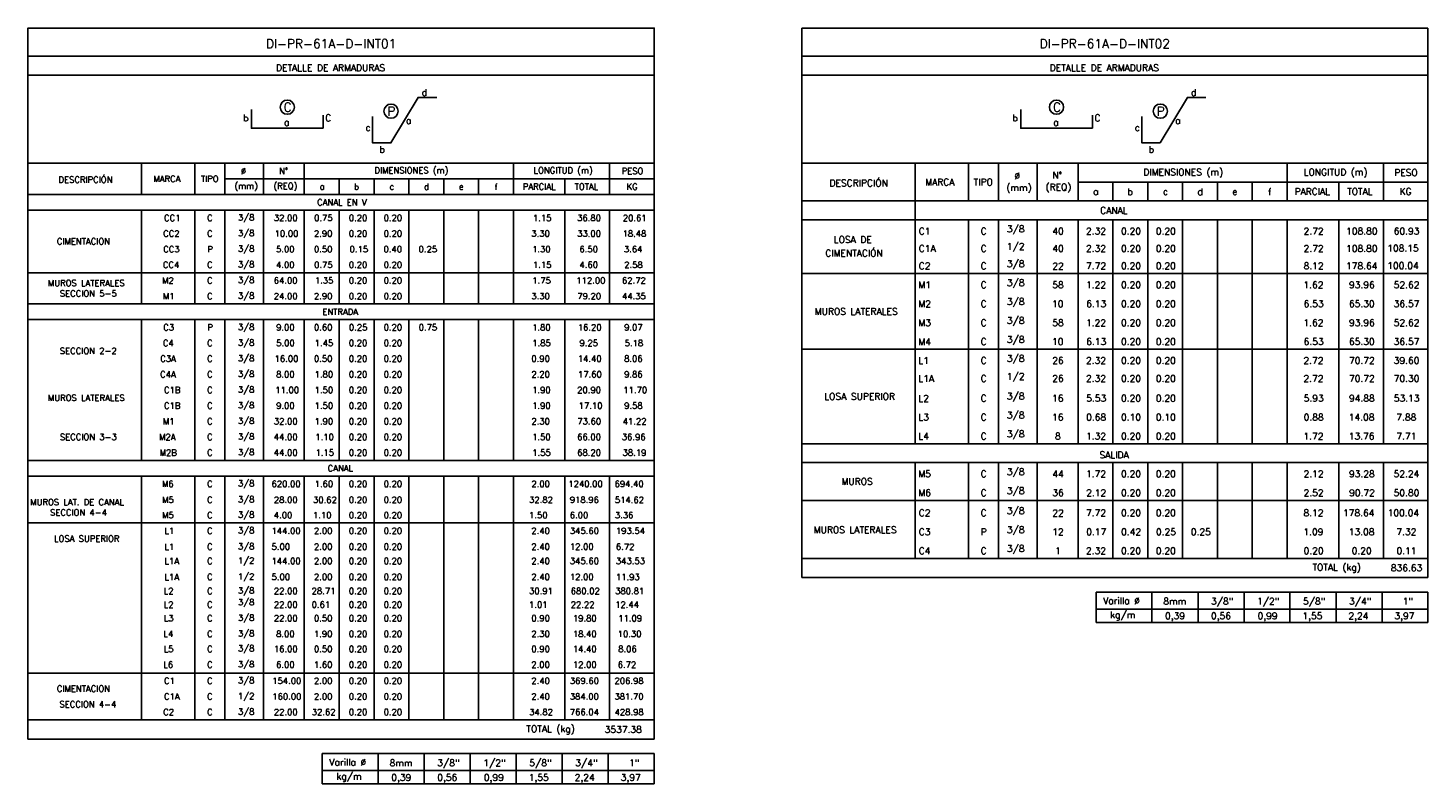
# Model space of a CAD drawing. Header units: metres. Extents: x -260 to 410, y 23 to 160.
# Tile 1 of 15: x -260 to -203, y 48 to 78. Entities that reach past the tile are written whole.
import ezdxf
from ezdxf.enums import TextEntityAlignment as Align

# ---------------------------------------------------------------- set-up
doc = ezdxf.new("R2010")
doc.units = ezdxf.units.M
for name, color, linetype in [('XREF-SE-CUADROS DE DESPIECE - HUAURA_PQT4$0$21', 3, 'Continuous'), ('XREF-SE-CUADROS DE DESPIECE - HUAURA_PQT4$0$21C', 3, 'Continuous'), ('XREF-SE-CUADROS DE DESPIECE - HUAURA_PQT4$0$23', 2, 'Continuous'), ('XREF-SE-CUADROS DE DESPIECE - HUAURA_PQT4$0$S-ANNO-TEXT', 7, 'Continuous'), ('XREF-SE-CUADROS DE DESPIECE - HUAURA_PQT4$0$S-LNWK-0006', 1, 'Continuous')]:
    doc.layers.add(name, color=color, linetype=linetype)
doc.styles.add('XREF-SE-CUADROS DE DESPIECE - HUAURA_PQT4$0$TEGEPSA 100', font='romans.shx')

# ---------------------------------------------------------------- blocks, each defined once
blk = doc.blocks.new('XREF-SE-CUADROS DE DESPIECE - HUAURA_PQT4')
at = {"color": 3}
for p, q in [((-223.826, 72.91), (-223.826, 71.379)), ((-221.66, 72.91), (-221.66, 71.379)), ((-220.447, 72.91), (-220.447, 71.379)), ((-218.877, 72.91), (-218.877, 71.379)), ((-217.227, 72.91), (-217.227, 71.379)), ((-208.761, 72.91), (-208.761, 71.379)), ((-204.865, 72.91), (-204.865, 71.379)), ((-217.227, 72.14), (-203.057, 72.14)), ((-215.816, 72.14), (-215.816, 71.379)), ((-214.405, 72.14), (-214.405, 71.379)), ((-212.994, 72.14), (-212.994, 71.379)), ((-211.583, 72.14), (-211.583, 71.379)), ((-210.172, 72.14), (-210.172, 71.379)), ((-206.674, 72.14), (-206.674, 71.379)), ((-228.416, 71.379), (-203.057, 71.379)), ((-223.826, 71.379), (-223.826, 61.551)), ((-228.416, 70.617), (-203.057, 70.617)), ((-221.66, 70.617), (-221.66, 61.551)), ((-220.447, 70.617), (-220.447, 61.551)), ((-218.877, 70.617), (-218.877, 61.551)), ((-217.227, 70.617), (-217.227, 61.551)), ((-215.816, 70.617), (-215.816, 61.551)), ((-214.405, 70.617), (-214.405, 61.551)), ((-212.994, 70.617), (-212.994, 61.551)), ((-211.583, 70.617), (-211.583, 61.551)), ((-210.172, 70.617), (-210.172, 61.551)), ((-208.761, 70.617), (-208.761, 61.551)), ((-206.674, 70.617), (-206.674, 64.61)), ((-204.865, 70.617), (-204.865, 61.551)), ((-228.416, 68.441), (-203.057, 68.441)), ((-228.416, 65.377), (-203.057, 65.377)), ((-206.674, 64.61), (-206.674, 61.551)), ((-228.416, 61.551), (-223.826, 61.551)), ((-223.826, 61.551), (-203.057, 61.551)), ((-228.416, 60.789), (-203.057, 60.789)), ((-223.826, 60.789), (-223.826, 56.911)), ((-221.66, 60.789), (-221.66, 56.911)), ((-220.447, 60.789), (-220.447, 56.911)), ((-218.877, 60.789), (-218.877, 56.911)), ((-217.227, 60.789), (-217.227, 56.911)), ((-215.816, 60.789), (-215.816, 56.911)), ((-214.405, 60.789), (-214.405, 56.911)), ((-212.994, 60.789), (-212.994, 56.911)), ((-211.583, 60.789), (-211.583, 56.911)), ((-210.172, 60.789), (-210.172, 56.911)), ((-208.761, 60.789), (-208.761, 56.911)), ((-206.674, 60.789), (-206.674, 56.911)), ((-204.865, 60.789), (-204.865, 56.911)), ((-228.416, 59.257), (-203.057, 59.257)), ((-228.416, 56.911), (-203.057, 56.911))]:
    blk.add_line(p, q, dxfattribs=at)
at = {"layer": 'XREF-SE-CUADROS DE DESPIECE - HUAURA_PQT4$0$21'}
for p, q in [((-255.157, 72.91), (-255.157, 71.643)), ((-252.99, 72.91), (-252.99, 71.643)), ((-251.778, 72.91), (-251.778, 71.643)), ((-250.208, 72.91), (-250.208, 71.643)), ((-248.558, 72.91), (-248.558, 71.643)), ((-240.091, 72.91), (-240.091, 71.643)), ((-236.196, 72.91), (-236.196, 71.643)), ((-251.778, 72.276), (-234.387, 72.276)), ((-247.147, 72.276), (-247.147, 71.643)), ((-245.736, 72.276), (-245.736, 71.643)), ((-244.325, 72.276), (-244.325, 71.643)), ((-242.914, 72.276), (-242.914, 71.643)), ((-241.502, 72.276), (-241.502, 71.643)), ((-238.005, 72.276), (-238.005, 71.643)), ((-259.747, 71.643), (-234.387, 71.643)), ((-259.747, 71.01), (-234.387, 71.01)), ((-255.157, 71.01), (-255.157, 67.21)), ((-252.99, 71.01), (-252.99, 67.21)), ((-251.778, 71.01), (-251.778, 67.21)), ((-250.208, 71.01), (-250.208, 67.21)), ((-248.558, 71.01), (-248.558, 67.21)), ((-247.147, 71.01), (-247.147, 67.21)), ((-245.736, 71.01), (-245.736, 67.21)), ((-244.325, 71.01), (-244.325, 67.21)), ((-242.914, 71.01), (-242.914, 67.21)), ((-241.502, 71.01), (-241.502, 67.21)), ((-240.091, 71.01), (-240.091, 67.21)), ((-238.005, 71.01), (-238.005, 67.21)), ((-236.196, 71.01), (-236.196, 67.21)), ((-259.747, 68.476), (-234.387, 68.476)), ((-259.747, 67.21), (-234.387, 67.21)), ((-259.747, 66.576), (-234.387, 66.576)), ((-255.157, 66.576), (-255.157, 60.876)), ((-252.99, 66.576), (-252.99, 60.876)), ((-251.778, 66.576), (-251.778, 60.876)), ((-250.208, 66.576), (-250.208, 60.876)), ((-248.558, 66.576), (-248.558, 60.876)), ((-247.147, 66.576), (-247.147, 60.876)), ((-245.736, 66.576), (-245.736, 60.876)), ((-244.325, 66.576), (-244.325, 60.876)), ((-242.914, 66.576), (-242.914, 60.876)), ((-241.502, 66.576), (-241.502, 60.876)), ((-240.091, 66.576), (-240.091, 60.876)), ((-238.005, 66.576), (-238.005, 60.876)), ((-236.196, 66.576), (-236.196, 60.876)), ((-259.747, 60.876), (-234.387, 60.876)), ((-259.747, 60.243), (-234.387, 60.243)), ((-255.157, 60.243), (-255.157, 50.37)), ((-252.99, 60.243), (-252.99, 50.37)), ((-251.778, 60.243), (-251.778, 50.37)), ((-250.208, 60.243), (-250.208, 50.37)), ((-248.558, 60.243), (-248.558, 50.37)), ((-247.147, 60.243), (-247.147, 50.37)), ((-245.736, 60.243), (-245.736, 50.37)), ((-244.325, 60.243), (-244.325, 50.37)), ((-242.914, 60.243), (-242.914, 50.37)), ((-241.502, 60.243), (-241.502, 50.37)), ((-240.091, 60.243), (-240.091, 50.37)), ((-238.005, 60.243), (-238.005, 50.37)), ((-236.196, 60.243), (-236.196, 50.37)), ((-259.747, 58.343), (-234.387, 58.343)), ((-214.233, 55.546), (-214.233, 54.318)), ((-212.37, 55.546), (-212.37, 54.318)), ((-210.507, 55.546), (-210.507, 54.318)), ((-208.645, 55.546), (-208.645, 54.318)), ((-206.782, 55.546), (-206.782, 54.318)), ((-204.919, 55.546), (-204.919, 54.318)), ((-216.498, 54.858), (-203.057, 54.858)), ((-259.747, 52.27), (-234.387, 52.27)), ((-259.747, 50.37), (-234.387, 50.37)), ((-245.563, 49.005), (-245.563, 47.777)), ((-243.701, 49.005), (-243.701, 47.777)), ((-241.838, 49.005), (-241.838, 47.777)), ((-239.975, 49.005), (-239.975, 47.777)), ((-238.113, 49.005), (-238.113, 47.777)), ((-236.25, 49.005), (-236.25, 47.777)), ((-247.829, 48.317), (-234.387, 48.317))]:
    blk.add_line(p, q, dxfattribs=at)
at = {"layer": 'XREF-SE-CUADROS DE DESPIECE - HUAURA_PQT4$0$21C'}
for centre in [(-249.247, 75.177), (-218.098, 75.177), (-245.044, 75.012), (-213.895, 75.012)]:
    blk.add_circle(centre, 0.288, dxfattribs=at)
at = {"layer": 'XREF-SE-CUADROS DE DESPIECE - HUAURA_PQT4$0$23'}
for p, q in [((-228.416, 78.38), (-228.416, 56.137)), ((-203.057, 78.38), (-203.057, 56.137)), ((-259.747, 72.91), (-234.387, 72.91)), ((-228.416, 72.91), (-203.057, 72.91)), ((-228.416, 56.137), (-203.057, 56.137)), ((-216.498, 55.546), (-216.498, 54.318)), ((-216.498, 55.546), (-203.057, 55.546)), ((-216.498, 55.546), (-216.498, 54.318)), ((-203.057, 55.546), (-203.057, 54.318)), ((-216.498, 54.318), (-203.057, 54.318)), ((-259.747, 49.596), (-234.387, 49.596)), ((-247.829, 49.005), (-247.829, 47.777)), ((-247.829, 49.005), (-234.387, 49.005)), ((-247.829, 49.005), (-247.829, 47.777)), ((-234.387, 49.005), (-234.387, 47.777)), ((-247.829, 47.777), (-234.387, 47.777))]:
    blk.add_line(p, q, dxfattribs=at)
for points in [[(-234.387, 49.596), (-234.387, 78.38), (-259.747, 78.38), (-259.747, 49.596)], [(-203.057, 78.38), (-228.416, 78.38)], [(-234.387, 77.244), (-259.747, 77.244)], [(-203.057, 77.244), (-228.416, 77.244)], [(-234.387, 76.474), (-259.747, 76.474)], [(-203.057, 76.474), (-228.416, 76.474)]]:
    blk.add_lwpolyline(points, dxfattribs=at)
at = {"layer": 'XREF-SE-CUADROS DE DESPIECE - HUAURA_PQT4$0$S-LNWK-0006', "flags": 128}
for points in [[(-243.196, 75.568), (-243.949, 75.568), (-245.054, 73.731), (-245.791, 73.731), (-245.791, 74.798)], [(-212.047, 75.568), (-212.8, 75.568), (-213.905, 73.731), (-214.642, 73.731), (-214.642, 74.798)]]:
    blk.add_lwpolyline(points, dxfattribs=at)
at = {"layer": 'XREF-SE-CUADROS DE DESPIECE - HUAURA_PQT4$0$S-LNWK-0006'}
for points in [[(-247.789, 74.848), (-247.789, 74.338, -0.414214), (-247.803, 74.325), (-250.699, 74.325), (-250.699, 75.076)], [(-216.64, 74.848), (-216.64, 74.338, -0.414214), (-216.654, 74.325), (-219.549, 74.325), (-219.549, 75.076)]]:
    blk.add_lwpolyline(points, format="xyb", dxfattribs=at)
at = {"style": 'XREF-SE-CUADROS DE DESPIECE - HUAURA_PQT4$0$TEGEPSA 100'}
for s, height, p in [('Ø', 0.25, (-251.127, 72.468)), ('N°', 0.25, (-249.582, 72.468)), ('DIMENSIONES (m)', 0.25, (-245.72, 72.494)), ('LONGITUD (m)', 0.25, (-239.274, 72.494)), ('PESO', 0.25, (-235.709, 72.468)), ('N°', 0.27, (-218.269, 72.282)), ('DIMENSIONES (m)', 0.27, (-214.583, 72.413)), ('LONGITUD (m)', 0.27, (-208.09, 72.413)), ('PESO', 0.27, (-204.421, 72.391)), ('DESCRIPCIÓN', 0.25, (-258.512, 72.116)), ('MARCA', 0.25, (-254.668, 72.151)), ('TIPO', 0.25, (-252.745, 72.151)), ('(mm)', 0.25, (-251.387, 71.863)), ('(REQ)', 0.25, (-249.807, 71.861)), ('a', 0.25, (-247.938, 71.837)), ('b', 0.25, (-246.548, 71.83)), ('c', 0.25, (-245.111, 71.837)), ('d', 0.25, (-243.713, 71.83)), ('e', 0.25, (-242.298, 71.837)), ('f', 0.25, (-240.853, 71.826)), ('PARCIAL', 0.25, (-239.711, 71.835)), ('TOTAL', 0.25, (-237.611, 71.835)), ('KG', 0.25, (-235.508, 71.835)), ('DESCRIPCIÓN', 0.27, (-227.291, 71.971)), ('MARCA', 0.27, (-223.414, 72.01)), ('TIPO', 0.27, (-221.453, 72.01)), ('(mm)', 0.27, (-220.131, 71.785)), ('Ø', 0.27, (-219.803, 72.259)), ('(REQ)', 0.27, (-218.544, 71.808)), ('a', 0.27, (-216.618, 71.626)), ('b', 0.27, (-215.229, 71.617)), ('c', 0.27, (-213.792, 71.626)), ('d', 0.27, (-212.394, 71.617)), ('e', 0.27, (-210.983, 71.626)), ('f', 0.27, (-209.537, 71.615)), ('PARCIAL', 0.27, (-208.461, 71.625)), ('TOTAL', 0.27, (-206.33, 71.625)), ('KG', 0.27, (-204.208, 71.625)), ('CC1', 0.25, (-254.24, 70.567)), ('C', 0.25, (-252.493, 70.568)), ('3/8', 0.25, (-251.243, 70.587)), ('32.00', 0.25, (-249.792, 70.568)), ('0.75', 0.25, (-248.16, 70.568)), ('0.20', 0.25, (-246.757, 70.568)), ('0.20', 0.25, (-245.346, 70.568)), ('1.15', 0.25, (-239.301, 70.567)), ('36.80', 0.25, (-237.51, 70.568)), ('20.61', 0.25, (-235.661, 70.567)), ('C1', 0.27, (-223.677, 70.023)), ('C', 0.27, (-221.171, 70.023)), (' 3/8', 0.27, (-220.297, 70.11)), ('40', 0.27, (-218.27, 70.023)), ('2.32', 0.27, (-216.905, 70.023)), ('0.20', 0.27, (-215.488, 70.023)), ('0.20', 0.27, (-214.077, 70.023)), ('2.72', 0.27, (-208.094, 70.023)), ('108.80', 0.27, (-206.372, 70.023)), ('60.93', 0.27, (-204.444, 70.023)), ('CIMENTACION', 0.25, (-258.579, 69.618)), ('CC2', 0.25, (-254.273, 69.935)), ('C', 0.25, (-252.493, 69.935)), ('3/8', 0.25, (-251.243, 69.953)), ('10.00', 0.25, (-249.761, 69.934)), ('2.90', 0.25, (-248.168, 69.935)), ('0.20', 0.25, (-246.757, 69.935)), ('0.20', 0.25, (-245.346, 69.935)), ('3.30', 0.25, (-239.365, 69.935)), ('33.00', 0.25, (-237.51, 69.935)), ('18.48', 0.25, (-235.672, 69.934)), ('LOSA DE', 0.27, (-227.12, 69.678)), ('CC3', 0.25, (-254.271, 69.301)), ('P', 0.25, (-252.486, 69.301)), ('3/8', 0.25, (-251.243, 69.32)), ('5.00', 0.25, (-249.704, 69.301)), ('0.50', 0.25, (-248.168, 69.301)), ('0.15', 0.25, (-246.724, 69.301)), ('0.40', 0.25, (-245.349, 69.301)), ('0.25', 0.25, (-243.93, 69.301)), ('1.30', 0.25, (-239.334, 69.301)), ('6.50', 0.25, (-237.418, 69.301)), ('3.64', 0.25, (-235.617, 69.301)), ('CIMENTACIÓN', 0.27, (-227.462, 69.133)), ('C1A', 0.27, (-223.677, 69.319)), ('C', 0.27, (-221.171, 69.319)), (' 1/2', 0.27, (-220.297, 69.406)), ('40', 0.27, (-218.27, 69.32)), ('2.32', 0.27, (-216.905, 69.32)), ('0.20', 0.27, (-215.488, 69.32)), ('0.20', 0.27, (-214.077, 69.32)), ('2.72', 0.27, (-208.094, 69.32)), ('108.80', 0.27, (-206.372, 69.32)), ('108.15', 0.27, (-204.706, 69.33)), ('CC4', 0.25, (-254.285, 68.668)), ('C', 0.25, (-252.493, 68.668)), ('3/8', 0.25, (-251.243, 68.687)), ('4.00', 0.25, (-249.704, 68.668)), ('0.75', 0.25, (-248.16, 68.668)), ('0.20', 0.25, (-246.757, 68.668)), ('0.20', 0.25, (-245.346, 68.668)), ('1.15', 0.25, (-239.301, 68.667)), ('4.60', 0.25, (-237.414, 68.67)), ('2.58', 0.25, (-235.604, 68.668)), ('C2', 0.27, (-223.677, 68.613)), ('C', 0.27, (-221.171, 68.613)), (' 3/8', 0.27, (-220.297, 68.701)), ('22', 0.27, (-218.268, 68.61)), ('7.72', 0.27, (-216.9, 68.614)), ('0.20', 0.27, (-215.488, 68.614)), ('0.20', 0.27, (-214.077, 68.614)), ('8.12', 0.27, (-208.095, 68.614)), ('178.64', 0.27, (-206.374, 68.614)), ('100.04', 0.27, (-204.706, 68.625)), ('MUROS LATERALES', 0.25, (-258.94, 67.929)), ('M2', 0.25, (-254.317, 68.033)), ('C', 0.25, (-252.493, 68.035)), ('3/8', 0.25, (-251.243, 68.053)), ('64.00', 0.25, (-249.796, 68.035)), ('1.35', 0.25, (-248.134, 68.034)), ('0.20', 0.25, (-246.757, 68.035)), ('0.20', 0.25, (-245.346, 68.035)), ('1.75', 0.25, (-239.326, 68.034)), ('112.00', 0.25, (-237.542, 68.034)), ('62.72', 0.25, (-235.694, 68.035)), ('M1', 0.27, (-223.693, 67.845)), ('C', 0.27, (-221.171, 67.847)), (' 3/8', 0.27, (-220.297, 67.935)), ('58', 0.27, (-218.27, 67.848)), ('1.22', 0.27, (-216.905, 67.846)), ('0.20', 0.27, (-215.488, 67.848)), ('0.20', 0.27, (-214.077, 67.848)), ('1.62', 0.27, (-208.1, 67.848)), ('93.96', 0.27, (-206.255, 67.848)), ('52.62', 0.27, (-204.445, 67.848)), ('SECCION 5-5', 0.25, (-258.457, 67.508)), ('M1', 0.25, (-254.284, 67.399)), ('C', 0.25, (-252.493, 67.401)), ('3/8', 0.25, (-251.243, 67.42)), ('24.00', 0.25, (-249.793, 67.401)), ('2.90', 0.25, (-248.168, 67.401)), ('0.20', 0.25, (-246.757, 67.401)), ('0.20', 0.25, (-245.346, 67.401)), ('3.30', 0.25, (-239.365, 67.401)), ('79.20', 0.25, (-237.503, 67.401)), ('44.35', 0.25, (-235.696, 67.401)), ('MUROS LATERALES', 0.27, (-227.888, 66.774)), ('M2', 0.27, (-223.693, 67.079)), ('C', 0.27, (-221.171, 67.081)), (' 3/8', 0.27, (-220.297, 67.168)), ('10', 0.27, (-218.279, 67.082)), ('6.13', 0.27, (-216.897, 67.082)), ('0.20', 0.27, (-215.488, 67.082)), ('0.20', 0.27, (-214.077, 67.082)), ('6.53', 0.27, (-208.093, 67.082)), ('65.30', 0.27, (-206.258, 67.082)), ('36.57', 0.27, (-204.447, 67.082)), ('C3', 0.25, (-254.271, 66.135)), ('P', 0.25, (-252.486, 66.135)), ('3/8', 0.25, (-251.243, 66.153)), ('9.00', 0.25, (-249.7, 66.135)), ('0.60', 0.25, (-248.168, 66.135)), ('0.25', 0.25, (-246.752, 66.135)), ('0.20', 0.25, (-245.346, 66.135)), ('0.75', 0.25, (-243.927, 66.135)), ('1.80', 0.25, (-239.334, 66.134)), ('16.20', 0.25, (-237.484, 66.134)), ('9.07', 0.25, (-235.609, 66.135)), ('M3', 0.27, (-223.693, 66.316)), ('C', 0.27, (-221.171, 66.315)), (' 3/8', 0.27, (-220.297, 66.402)), ('58', 0.27, (-218.27, 66.316)), ('1.22', 0.27, (-216.905, 66.313)), ('0.20', 0.27, (-215.488, 66.316)), ('0.20', 0.27, (-214.077, 66.316)), ('1.62', 0.27, (-208.1, 66.316)), ('93.96', 0.27, (-206.255, 66.316)), ('52.62', 0.27, (-204.445, 66.316)), ('3/8', 0.25, (-251.243, 65.52)), ('M4', 0.27, (-223.693, 65.547)), ('C', 0.27, (-221.171, 65.549)), (' 3/8', 0.27, (-220.297, 65.636)), ('10', 0.27, (-218.279, 65.549)), ('6.13', 0.27, (-216.897, 65.549)), ('0.20', 0.27, (-215.488, 65.549)), ('0.20', 0.27, (-214.077, 65.549)), ('6.53', 0.27, (-208.093, 65.549)), ('65.30', 0.27, (-206.258, 65.549)), ('36.57', 0.27, (-204.447, 65.549)), ('SECCION 2-2', 0.25, (-258.458, 65.185)), ('C4', 0.25, (-254.285, 65.501)), ('C', 0.25, (-252.493, 65.501)), ('5.00', 0.25, (-249.697, 65.501)), ('1.45', 0.25, (-248.137, 65.501)), ('0.20', 0.25, (-246.757, 65.501)), ('0.20', 0.25, (-245.346, 65.501)), ('1.85', 0.25, (-239.329, 65.501)), ('9.25', 0.25, (-237.414, 65.501)), ('5.18', 0.25, (-235.586, 65.5)), ('C3A', 0.25, (-254.393, 64.868)), ('C', 0.25, (-252.493, 64.868)), ('3/8', 0.25, (-251.243, 64.887)), ('16.00', 0.25, (-249.761, 64.867)), ('0.50', 0.25, (-248.168, 64.868)), ('0.20', 0.25, (-246.757, 64.868)), ('0.20', 0.25, (-245.346, 64.868)), ('0.90', 0.25, (-239.363, 64.868)), ('14.40', 0.25, (-237.484, 64.867)), ('8.06', 0.25, (-235.609, 64.868)), ('L1', 0.27, (-223.693, 64.779)), ('C', 0.27, (-221.171, 64.783)), (' 3/8', 0.27, (-220.297, 64.87)), ('26', 0.27, (-218.272, 64.783)), ('2.32', 0.27, (-216.905, 64.783)), ('0.20', 0.27, (-215.488, 64.783)), ('0.20', 0.27, (-214.077, 64.783)), ('2.72', 0.27, (-208.1, 64.781)), ('70.72', 0.27, (-206.254, 64.783)), ('39.60', 0.27, (-204.445, 64.783)), ('C4A', 0.25, (-254.396, 64.235)), ('C', 0.25, (-252.493, 64.235)), ('3/8', 0.25, (-251.243, 64.253)), ('8.00', 0.25, (-249.7, 64.235)), ('1.80', 0.25, (-248.139, 64.234)), ('0.20', 0.25, (-246.757, 64.235)), ('0.20', 0.25, (-245.346, 64.235)), ('2.20', 0.25, (-239.364, 64.235)), ('17.60', 0.25, (-237.476, 64.234)), ('9.86', 0.25, (-235.609, 64.235)), ('L1A', 0.27, (-223.693, 64.054)), ('C', 0.27, (-221.171, 64.057)), (' 1/2', 0.27, (-220.297, 64.144)), ('26', 0.27, (-218.272, 64.058)), ('2.32', 0.27, (-216.905, 64.058)), ('0.20', 0.27, (-215.488, 64.058)), ('0.20', 0.27, (-214.077, 64.058)), ('2.72', 0.27, (-208.1, 64.056)), ('70.72', 0.27, (-206.254, 64.058)), ('70.30', 0.27, (-204.445, 64.058)), ('MUROS LATERALES', 0.25, (-258.94, 63.285)), ('C1B', 0.25, (-254.24, 63.601)), ('C', 0.25, (-252.493, 63.601)), ('3/8', 0.25, (-251.243, 63.62)), ('11.00', 0.25, (-249.733, 63.601)), ('1.50', 0.25, (-248.139, 63.601)), ('0.20', 0.25, (-246.757, 63.601)), ('0.20', 0.25, (-245.346, 63.601)), ('1.90', 0.25, (-239.334, 63.601)), ('20.90', 0.25, (-237.508, 63.601)), ('11.70', 0.25, (-235.639, 63.601)), ('LOSA SUPERIOR', 0.27, (-227.503, 63.332)), ('L2', 0.27, (-223.693, 63.252)), ('C', 0.27, (-221.171, 63.256)), (' 3/8', 0.27, (-220.297, 63.343)), ('16', 0.27, (-218.278, 63.256)), ('5.53', 0.27, (-216.897, 63.256)), ('0.20', 0.27, (-215.488, 63.256)), ('0.20', 0.27, (-214.077, 63.256)), ('5.93', 0.27, (-208.092, 63.256)), ('94.88', 0.27, (-206.254, 63.256)), ('53.13', 0.27, (-204.443, 63.256)), ('C1B', 0.25, (-254.24, 62.967)), ('C', 0.25, (-252.493, 62.968)), ('3/8', 0.25, (-251.243, 62.987)), ('9.00', 0.25, (-249.699, 62.968)), ('1.50', 0.25, (-248.139, 62.967)), ('0.20', 0.25, (-246.757, 62.968)), ('0.20', 0.25, (-245.346, 62.968)), ('1.90', 0.25, (-239.334, 62.967)), ('17.10', 0.25, (-237.447, 62.967)), ('9.58', 0.25, (-235.607, 62.968)), ('M1', 0.25, (-254.284, 62.332)), ('C', 0.25, (-252.493, 62.335)), ('3/8', 0.25, (-251.243, 62.353)), ('32.00', 0.25, (-249.792, 62.335)), ('1.90', 0.25, (-248.139, 62.334)), ('0.20', 0.25, (-246.757, 62.335)), ('0.20', 0.25, (-245.346, 62.335)), ('2.30', 0.25, (-239.364, 62.335)), ('73.60', 0.25, (-237.503, 62.335)), ('41.22', 0.25, (-235.665, 62.333)), ('L3', 0.27, (-223.693, 62.49)), ('C', 0.27, (-221.171, 62.489)), (' 3/8', 0.27, (-220.297, 62.577)), ('16', 0.27, (-218.278, 62.49)), ('0.68', 0.27, (-216.898, 62.49)), ('0.10', 0.27, (-215.488, 62.49)), ('0.10', 0.27, (-214.077, 62.49)), ('0.88', 0.27, (-208.093, 62.49)), ('14.08', 0.27, (-206.264, 62.49)), ('7.88', 0.27, (-204.34, 62.49)), ('SECCION 3-3', 0.25, (-258.456, 61.701)), ('M2A', 0.25, (-254.437, 61.699)), ('C', 0.25, (-252.493, 61.701)), ('3/8', 0.25, (-251.243, 61.72)), ('44.00', 0.25, (-249.792, 61.701)), ('1.10', 0.25, (-248.111, 61.701)), ('0.20', 0.25, (-246.757, 61.701)), ('0.20', 0.25, (-245.346, 61.701)), ('1.50', 0.25, (-239.334, 61.701)), ('66.00', 0.25, (-237.51, 61.701)), ('36.96', 0.25, (-235.702, 61.701)), ('L4', 0.27, (-223.693, 61.721)), ('C', 0.27, (-221.171, 61.723)), (' 3/8', 0.27, (-220.297, 61.811)), ('8', 0.27, (-218.16, 61.724)), ('1.32', 0.27, (-216.905, 61.724)), ('0.20', 0.27, (-215.488, 61.724)), ('0.20', 0.27, (-214.077, 61.724)), ('1.72', 0.27, (-208.1, 61.722)), ('13.76', 0.27, (-206.264, 61.724)), ('7.71', 0.27, (-204.337, 61.722)), ('M2B', 0.25, (-254.417, 61.066)), ('C', 0.25, (-252.493, 61.068)), ('3/8', 0.25, (-251.243, 61.087)), ('44.00', 0.25, (-249.792, 61.068)), ('1.15', 0.25, (-248.106, 61.067)), ('0.20', 0.25, (-246.757, 61.068)), ('0.20', 0.25, (-245.346, 61.068)), ('1.55', 0.25, (-239.329, 61.067)), ('68.20', 0.25, (-237.51, 61.068)), ('38.19', 0.25, (-235.672, 61.067)), ('MUROS', 0.27, (-226.803, 59.889)), ('M5', 0.27, (-223.693, 60.196)), ('C', 0.27, (-221.171, 60.195)), (' 3/8', 0.27, (-220.297, 60.283)), ('44', 0.27, (-218.267, 60.193)), ('1.72', 0.27, (-216.905, 60.194)), ('0.20', 0.27, (-215.488, 60.196)), ('0.20', 0.27, (-214.077, 60.196)), ('2.12', 0.27, (-208.094, 60.194)), ('93.28', 0.27, (-206.254, 60.196)), ('52.24', 0.27, (-204.45, 60.196)), ('M6', 0.25, (-254.323, 59.801)), ('C', 0.25, (-252.493, 59.801)), ('3/8', 0.25, (-251.243, 59.82)), ('620.00', 0.25, (-249.885, 59.801)), ('1.60', 0.25, (-248.139, 59.801)), ('0.20', 0.25, (-246.757, 59.801)), ('0.20', 0.25, (-245.346, 59.801)), ('2.00', 0.25, (-239.364, 59.801)), ('1240.00', 0.25, (-237.867, 59.801)), ('694.40', 0.25, (-235.993, 59.801)), ('M6', 0.27, (-223.693, 59.43)), ('C', 0.27, (-221.171, 59.429)), (' 3/8', 0.27, (-220.297, 59.516)), ('36', 0.27, (-218.27, 59.43)), ('2.12', 0.27, (-216.899, 59.428)), ('0.20', 0.27, (-215.488, 59.43)), ('0.20', 0.27, (-214.077, 59.43)), ('2.52', 0.27, (-208.094, 59.43)), ('90.72', 0.27, (-206.251, 59.43)), ('50.80', 0.27, (-204.449, 59.43)), ('MUROS LAT. DE CANAL', 0.25, (-259.655, 59.062)), ('M5', 0.25, (-254.317, 59.156)), ('C', 0.25, (-252.493, 59.154)), ('3/8', 0.25, (-251.243, 59.172)), ('28.00', 0.25, (-249.791, 59.154)), ('30.62', 0.25, (-248.205, 59.153)), ('0.20', 0.25, (-246.757, 59.154)), ('0.20', 0.25, (-245.346, 59.154)), ('32.82', 0.25, (-239.457, 59.154)), ('918.96', 0.25, (-237.808, 59.154)), ('514.62', 0.25, (-235.983, 59.153)), (' 3/8', 0.27, (-220.297, 58.703)), ('SECCION 4-4', 0.25, (-258.854, 58.641)), ('M5', 0.25, (-254.317, 58.537)), ('C', 0.25, (-252.493, 58.535)), ('3/8', 0.25, (-251.243, 58.553)), ('4.00', 0.25, (-249.791, 58.535)), ('1.10', 0.25, (-248.205, 58.534)), ('0.20', 0.25, (-246.757, 58.535)), ('0.20', 0.25, (-245.346, 58.535)), ('1.50', 0.25, (-239.457, 58.535)), ('6.00', 0.25, (-237.808, 58.535)), ('3.36', 0.25, (-235.983, 58.534)), ('C2', 0.27, (-223.677, 58.615)), ('C', 0.27, (-221.171, 58.615)), ('22', 0.27, (-218.268, 58.612)), ('7.72', 0.27, (-216.902, 58.616)), ('0.20', 0.27, (-215.488, 58.616)), ('0.20', 0.27, (-214.077, 58.616)), ('8.12', 0.27, (-208.098, 58.616)), ('178.64', 0.27, (-206.495, 58.616)), ('100.04', 0.27, (-204.69, 58.616)), ('LOSA SUPERIOR', 0.25, (-258.692, 57.585)), ('L1', 0.25, (-254.217, 57.899)), ('C', 0.25, (-252.493, 57.901)), ('3/8', 0.25, (-251.243, 57.92)), ('144.00', 0.25, (-249.884, 57.901)), ('2.00', 0.25, (-248.168, 57.901)), ('0.20', 0.25, (-246.757, 57.901)), ('0.20', 0.25, (-245.346, 57.901)), ('2.40', 0.25, (-239.366, 57.901)), ('345.60', 0.25, (-237.805, 57.901)), ('193.54', 0.25, (-235.941, 57.901)), ('MUROS LATERALES', 0.27, (-227.93, 57.935)), ('C3', 0.27, (-223.677, 57.85)), ('P', 0.27, (-221.172, 57.847)), (' 3/8', 0.27, (-220.297, 57.936)), ('12', 0.27, (-218.274, 57.846)), ('0.17', 0.27, (-216.897, 57.85)), ('0.42', 0.27, (-215.483, 57.85)), ('0.25', 0.27, (-214.072, 57.85)), ('0.25', 0.27, (-212.661, 57.85)), ('1.09', 0.27, (-208.102, 57.85)), ('13.08', 0.27, (-206.264, 57.85)), ('7.32', 0.27, (-204.337, 57.85)), ('L1', 0.25, (-254.217, 57.253)), ('C', 0.25, (-252.493, 57.256)), ('3/8', 0.25, (-251.243, 57.275)), ('5.00', 0.25, (-249.884, 57.256)), ('2.00', 0.25, (-248.168, 57.256)), ('0.20', 0.25, (-246.757, 57.256)), ('0.20', 0.25, (-245.346, 57.256)), ('2.40', 0.25, (-239.366, 57.256)), ('12.00', 0.25, (-237.805, 57.256)), ('6.72', 0.25, (-235.941, 57.255)), ('C4', 0.27, (-223.677, 57.083)), ('C', 0.27, (-221.171, 57.083)), (' 3/8', 0.27, (-220.297, 57.17)), ('1', 0.27, (-218.159, 57.081)), ('2.32', 0.27, (-216.905, 57.084)), ('0.20', 0.27, (-215.488, 57.084)), ('0.20', 0.27, (-214.077, 57.084)), ('0.20', 0.27, (-208.094, 57.084)), ('0.20', 0.27, (-206.147, 57.084)), ('0.11', 0.27, (-204.333, 57.084)), ('L1A', 0.25, (-254.217, 56.676)), ('C', 0.25, (-252.493, 56.679)), ('1/2', 0.25, (-251.243, 56.697)), ('144.00', 0.25, (-249.884, 56.679)), ('2.00', 0.25, (-248.168, 56.679)), ('0.20', 0.25, (-246.757, 56.679)), ('0.20', 0.25, (-245.346, 56.679)), ('2.40', 0.25, (-239.366, 56.679)), ('345.60', 0.25, (-237.805, 56.679)), ('343.53', 0.25, (-235.941, 56.678)), ('L1A', 0.25, (-254.217, 56.032)), ('C', 0.25, (-252.493, 56.035)), ('1/2', 0.25, (-251.243, 56.053)), ('5.00', 0.25, (-249.884, 56.035)), ('2.00', 0.25, (-248.168, 56.035)), ('0.20', 0.25, (-246.757, 56.035)), ('0.20', 0.25, (-245.346, 56.035)), ('2.40', 0.25, (-239.366, 56.035)), ('12.00', 0.25, (-237.805, 56.035)), ('11.93', 0.25, (-235.941, 56.034)), ('L2', 0.25, (-254.25, 55.464)), ('C', 0.25, (-252.493, 55.466)), ('3/8', 0.25, (-251.243, 55.484)), ('22.00', 0.25, (-249.791, 55.466)), ('28.71', 0.25, (-248.262, 55.466)), ('0.20', 0.25, (-246.757, 55.466)), ('0.20', 0.25, (-245.346, 55.466)), ('30.91', 0.25, (-239.457, 55.466)), ('680.02', 0.25, (-237.771, 55.465)), ('380.81', 0.25, (-235.971, 55.465)), ('L2', 0.25, (-254.25, 54.911)), ('C', 0.25, (-252.493, 54.914)), ('3/8', 0.25, (-251.243, 55.014)), ('22.00', 0.25, (-249.791, 54.914)), ('0.61', 0.25, (-248.262, 54.914)), ('0.20', 0.25, (-246.757, 54.914)), ('0.20', 0.25, (-245.346, 54.914)), ('1.01', 0.25, (-239.457, 54.914)), ('22.22', 0.25, (-237.771, 54.913)), ('12.44', 0.25, (-235.971, 54.913)), ('L3', 0.25, (-254.249, 54.362)), ('C', 0.25, (-252.493, 54.362)), ('3/8', 0.25, (-251.243, 54.381)), ('22.00', 0.25, (-249.791, 54.362)), ('0.50', 0.25, (-248.168, 54.362)), ('0.20', 0.25, (-246.757, 54.362)), ('0.20', 0.25, (-245.346, 54.362)), ('0.90', 0.25, (-239.363, 54.362)), ('19.80', 0.25, (-237.683, 54.361)), ('11.09', 0.25, (-235.847, 54.361)), ('L4', 0.25, (-254.263, 53.729)), ('C', 0.25, (-252.493, 53.729)), ('3/8', 0.25, (-251.243, 53.747)), ('8.00', 0.25, (-249.7, 53.729)), ('1.90', 0.25, (-248.168, 53.729)), ('0.20', 0.25, (-246.757, 53.729)), ('0.20', 0.25, (-245.346, 53.729)), ('2.30', 0.25, (-239.366, 53.729)), ('18.40', 0.25, (-237.683, 53.728)), ('10.30', 0.25, (-235.868, 53.728)), ('L5', 0.25, (-254.249, 53.116)), ('C', 0.25, (-252.493, 53.116)), ('3/8', 0.25, (-251.243, 53.143)), ('16.00', 0.25, (-249.791, 53.116)), ('0.50', 0.25, (-248.168, 53.116)), ('0.20', 0.25, (-246.757, 53.116)), ('0.20', 0.25, (-245.346, 53.116)), ('0.90', 0.25, (-239.363, 53.116)), ('14.40', 0.25, (-237.683, 53.116)), ('8.06', 0.25, (-235.847, 53.116)), ('L6', 0.25, (-254.263, 52.483)), ('C', 0.25, (-252.493, 52.483)), ('3/8', 0.25, (-251.243, 52.502)), ('6.00', 0.25, (-249.7, 52.483)), ('1.60', 0.25, (-248.168, 52.483)), ('0.20', 0.25, (-246.757, 52.483)), ('0.20', 0.25, (-245.346, 52.483)), ('2.00', 0.25, (-239.366, 52.483)), ('12.00', 0.25, (-237.683, 52.482)), ('6.72', 0.25, (-235.868, 52.482)), ('CIMENTACION', 0.25, (-258.579, 51.512)), ('C1', 0.25, (-254.24, 51.828)), ('C', 0.25, (-252.493, 51.829)), ('3/8', 0.25, (-251.243, 51.847)), ('154.00', 0.25, (-249.856, 51.828)), ('2.00', 0.25, (-248.168, 51.829)), ('0.20', 0.25, (-246.757, 51.829)), ('0.20', 0.25, (-245.346, 51.829)), ('2.40', 0.25, (-239.366, 51.829)), ('369.60', 0.25, (-237.806, 51.829)), ('206.98', 0.25, (-235.997, 51.829)), ('SECCION 4-4', 0.25, (-258.473, 50.879)), ('C1A', 0.25, (-254.24, 51.195)), ('C', 0.25, (-252.493, 51.195)), ('1/2', 0.25, (-251.243, 51.214)), ('160.00', 0.25, (-249.853, 51.195)), ('2.00', 0.25, (-248.168, 51.195)), ('0.20', 0.25, (-246.757, 51.195)), ('0.20', 0.25, (-245.346, 51.195)), ('2.40', 0.25, (-239.366, 51.195)), ('384.00', 0.25, (-237.809, 51.195)), ('381.70', 0.25, (-235.999, 51.195)), ('C2', 0.25, (-254.273, 50.562)), ('C', 0.25, (-252.493, 50.562)), ('3/8', 0.25, (-251.243, 50.581)), ('22.00', 0.25, (-249.791, 50.562)), ('32.62', 0.25, (-248.257, 50.562)), ('0.20', 0.25, (-246.757, 50.562)), ('0.20', 0.25, (-245.346, 50.562)), ('34.82', 0.25, (-239.455, 50.562)), ('766.04', 0.25, (-237.807, 50.562)), ('428.98', 0.25, (-235.995, 50.562))]:
    blk.add_text(s, height=height, dxfattribs=at).set_placement(p)
at = {"layer": 'XREF-SE-CUADROS DE DESPIECE - HUAURA_PQT4$0$23', "style": 'XREF-SE-CUADROS DE DESPIECE - HUAURA_PQT4$0$TEGEPSA 100'}
for s, height, p in [('CANAL EN V', 0.25, (-248.038, 71.201)), ('CANAL', 0.27, (-216.331, 70.863)), ('ENTRADA', 0.25, (-247.829, 66.768)), ('SALIDA', 0.27, (-216.358, 60.962)), ('CANAL', 0.25, (-247.613, 60.435)), ('TOTAL (kg)', 0.27, (-207.735, 56.414)), ('836.63', 0.27, (-204.561, 56.389)), ('TOTAL (kg)', 0.27, (-239.566, 49.874)), ('3537.38', 0.27, (-236.395, 49.849))]:
    blk.add_text(s, height=height, dxfattribs=at).set_placement(p)
at = {"layer": 'XREF-SE-CUADROS DE DESPIECE - HUAURA_PQT4$0$S-ANNO-TEXT', "color": 4, "style": 'XREF-SE-CUADROS DE DESPIECE - HUAURA_PQT4$0$TEGEPSA 100'}
for s, p in [('DI-PR-61A-D-INT01', (-250.116, 77.564)), ('DI-PR-61A-D-INT02', (-218.785, 77.564))]:
    blk.add_text(s, height=0.36233, dxfattribs=at).set_placement(p)
at = {"layer": 'XREF-SE-CUADROS DE DESPIECE - HUAURA_PQT4$0$S-ANNO-TEXT', "style": 'XREF-SE-CUADROS DE DESPIECE - HUAURA_PQT4$0$TEGEPSA 100'}
for s, height, p in [('DETALLE DE ARMADURAS', 0.27006, (-249.705, 76.635)), ('DETALLE DE ARMADURAS', 0.27006, (-218.374, 76.635)), ('Varilla %%C', 0.27, (-216.213, 55.062)), ('8mm', 0.27, (-213.773, 55.037)), ('3/8"', 0.27, (-211.845, 55.037)), ('1/2"', 0.27, (-209.982, 55.037)), ('5/8"', 0.27, (-208.12, 55.037)), ('3/4"', 0.27, (-206.257, 55.037)), ('1"', 0.27, (-204.078, 55.037)), ('kg/m', 0.27, (-215.927, 54.492)), ('0,39', 0.27, (-213.706, 54.447)), ('0,56', 0.27, (-211.844, 54.447)), ('0,99', 0.27, (-209.959, 54.447)), ('1,55', 0.27, (-208.141, 54.447)), ('2,24', 0.27, (-206.278, 54.447)), ('3,97', 0.27, (-204.416, 54.447)), ('Varilla %%C', 0.27, (-247.544, 48.522)), ('8mm', 0.27, (-245.104, 48.496)), ('3/8"', 0.27, (-243.176, 48.496)), ('1/2"', 0.27, (-241.313, 48.496)), ('5/8"', 0.27, (-239.45, 48.496)), ('3/4"', 0.27, (-237.588, 48.496)), ('1"', 0.27, (-235.409, 48.496)), ('kg/m', 0.27, (-247.257, 47.952)), ('0,39', 0.27, (-245.037, 47.907)), ('0,56', 0.27, (-243.174, 47.907)), ('0,99', 0.27, (-241.289, 47.907)), ('1,55', 0.27, (-239.472, 47.907)), ('2,24', 0.27, (-237.609, 47.907)), ('3,97', 0.27, (-235.746, 47.907))]:
    blk.add_text(s, height=height, dxfattribs=at).set_placement(p)
for s, p in [('d', (-243.588, 75.636)), ('d', (-212.439, 75.636)), ('b', (-250.814, 74.604)), ('C', (-247.468, 74.604)), ('b', (-219.665, 74.604)), ('C', (-216.319, 74.604)), ('c', (-245.873, 74.214)), ('c', (-214.724, 74.214)), ('b', (-245.298, 73.329)), ('b', (-214.148, 73.329))]:
    blk.add_text(s, height=0.27, dxfattribs=at).set_placement(p, align=Align.RIGHT)
for s, height, p in [('C', 0.362, (-249.234, 74.995)), ('P', 0.362, (-245.031, 74.83)), ('C', 0.362, (-218.084, 74.995)), ('P', 0.362, (-213.881, 74.83)), ('a', 0.27, (-249.27, 74.424)), ('a', 0.27, (-244.334, 74.501)), ('a', 0.27, (-218.121, 74.424)), ('a', 0.27, (-213.185, 74.501))]:
    blk.add_text(s, height=height, dxfattribs=at).set_placement(p, align=Align.CENTER)

msp = doc.modelspace()

# ---------------------------------------------------------------- block references
msp.add_blockref('XREF-SE-CUADROS DE DESPIECE - HUAURA_PQT4', (0, 0))

doc.saveas('drawing.dxf')
